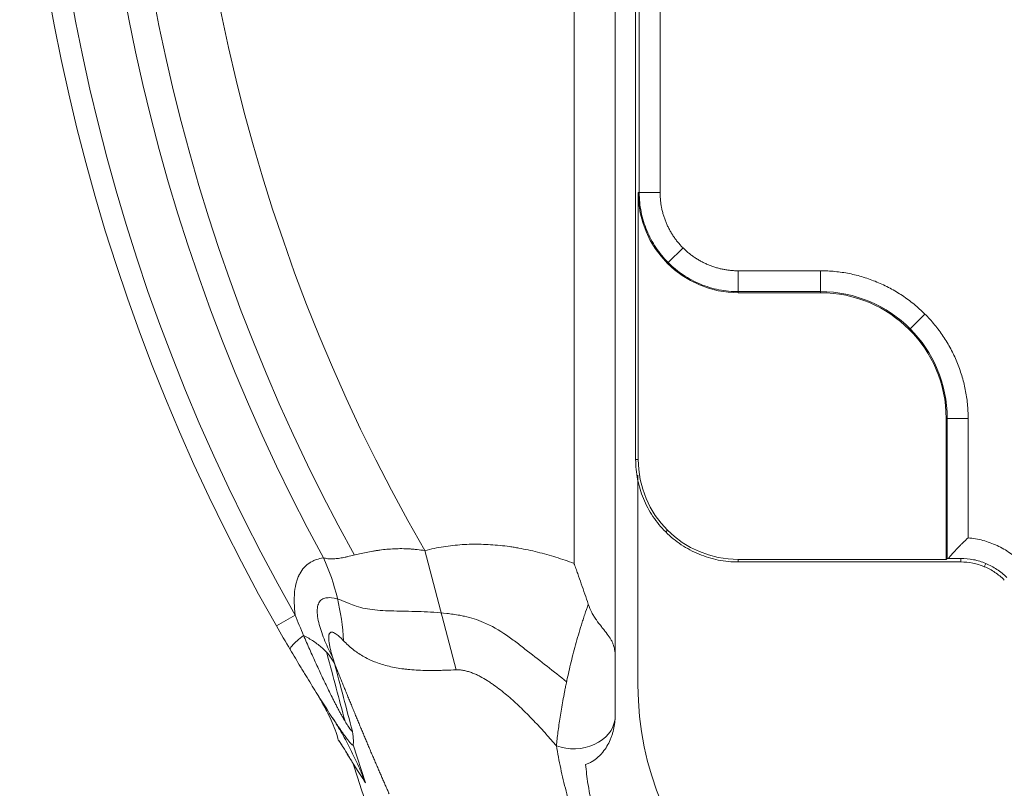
# Model space of a CAD drawing. Header units: millimetres. Extents: x 176 to 9387, y -11044 to -3322.
# Tile 127 of 256: x 6658 to 6706, y -10085 to -10047. Entities that reach past the tile are written whole.
import ezdxf

# ---------------------------------------------------------------- set-up
doc = ezdxf.new("R2010")
doc.units = ezdxf.units.MM
doc.header["$LTSCALE"] = 0.3175
doc.layers.add('1轮廓实线层', color=7, linetype='Continuous', lineweight=18)

msp = doc.modelspace()

# ---------------------------------------------------------------- linework, layer by layer
at = {"layer": '1轮廓实线层'}
for p, q in [((6685.38302, -10073.94509), (6685.38302, -9978.87479)), ((6687.38302, -9978.87479), (6687.38302, -10080.87479)), ((6688.55757, -10055.87479), (6688.55757, -9990.87479)), ((6688.5052, -10055.87479), (6688.5052, -10068.87479)), ((6689.97091, -10059.2869), (6690.69004, -10058.56777)), ((6689.93388, -10059.32393), (6689.97091, -10059.2869)), ((6693.38302, -10059.68279), (6697.38302, -10059.68279)), ((6697.38302, -10060.75261), (6693.38302, -10060.75261)), ((6702.46855, -10061.78926), (6701.74909, -10062.50872)), ((6701.71206, -10062.54575), (6701.74909, -10062.50872)), ((6703.5052, -10066.87479), (6703.5052, -10073.75261)), ((6703.55757, -10073.70008), (6703.55757, -10066.87479)), ((6704.57502, -10072.69815), (6704.57502, -10066.87479)), ((6688.49648, -10069.6499), (6688.49648, -10079.87479)), ((6689.84753, -10072.41028), (6689.93388, -10072.32393)), ((6678.1118, -10073.32088), (6679.63434, -10079.12891)), ((6703.5052, -10073.75261), (6693.38302, -10073.75261)), ((6703.5052, -10073.75261), (6703.55757, -10073.70024)), ((6705.36453, -10074.1032), (6705.43133, -10073.94193)), ((6671.80457, -10076.46324), (6670.88781, -10076.9868)), ((6674.62495, -10082.78235), (6675.22164, -10084.6387))]:
    msp.add_line(p, q, dxfattribs=at)
for centre, radius, start, end in [((6753.38302, -10029.87479), 95, 9.6216876, 209.7301588), ((6753.38302, -10029.87479), 95, 9.6216876, 209.7301588), ((6753.38302, -10029.87479), 93.94427, 9.7319803, 209.7301588), ((6753.38302, -10029.87479), 91.38197, 12.0665166, 208.6346894), ((6753.38302, -10029.87479), 90, 12.2203208, 209.020469), ((6753.38302, -10029.87479), 86.90983, 141.075089, 209.9932809), ((6693.38302, -10055.87479), 4.87781, 180, 270), ((6697.38302, -10066.87479), 6.17455, 360, 90), ((6697.38302, -10066.87479), 6.12219, 360, 90), ((6693.38302, -10068.87479), 4.87781, 180, 270), ((6703.38302, -10079.87479), 14.88654, 180, 270), ((6702.38302, -10080.87479), 15, 180, 181.365823)]:
    msp.add_arc(centre, radius, start, end, dxfattribs=at)
for centre, major_axis, ratio, start_param, end_param in [((6665.32738, -10077.95347), (1.38778, -9.90323), 0.88197815, 1.47188809, 1.89181899), ((6685.39106, -10081.3975), (-1.99905, -0.06149), 0.79144724, 1.09687883, 3.01938081)]:
    msp.add_ellipse(centre, major_axis=major_axis, ratio=ratio, start_param=start_param, end_param=end_param, dxfattribs=at)
for points, degree in [([(6688.38302, -10068.87479), (6688.38302, -9990.87479)], 1), ([(6689.57503, -10055.87479), (6689.57502, -9990.87479)], 1), ([(6688.5052, -10055.87479), (6688.55757, -10055.87479)], 1), ([(6688.55757, -10055.87479), (6689.57501, -10055.87479)], 1), ([(6689.57504, -10055.87479), (6689.57504, -10056.63186), (6690.15435, -10058.0312), (6691.22534, -10059.10262), (6692.62517, -10059.68277), (6693.38302, -10059.68277)], 2), ([(6693.38302, -10059.6828), (6693.38302, -10060.70024)], 1), ([(6704.57505, -10066.87479), (6704.57505, -10066.63944), (6704.55193, -10066.16872), (6704.4482, -10065.46944), (6704.27643, -10064.7837), (6704.03827, -10064.1181), (6703.73602, -10063.47904), (6703.37259, -10062.87269), (6702.95147, -10062.30488), (6702.47673, -10061.78108), (6701.95293, -10061.30634), (6701.38512, -10060.88522), (6700.77877, -10060.52179), (6700.13971, -10060.21954), (6699.47411, -10059.98138), (6698.78837, -10059.80961), (6698.08909, -10059.70589), (6697.61838, -10059.68276), (6697.38302, -10059.68276)], 3), ([(6697.38302, -10059.68279), (6697.38302, -10060.02194), (6697.38302, -10060.36109), (6697.38302, -10060.70024)], 3), ([(6693.38302, -10060.70024), (6693.38302, -10060.75261)], 1), ([(6693.38302, -10060.70024), (6697.38302, -10060.70024)], 1), ([(6697.38302, -10060.70024), (6697.38302, -10060.7177), (6697.38302, -10060.73515), (6697.38302, -10060.75261)], 3), ([(6703.55757, -10066.87479), (6703.5052, -10066.87479)], 1), ([(6704.57503, -10066.87479), (6703.55757, -10066.87479)], 1), ([(6688.5052, -10068.87479), (6688.4645, -10068.87479), (6688.42379, -10068.87479), (6688.38309, -10068.87479)], 3), ([(6693.38302, -10073.75261), (6693.38302, -10073.87472)], 1), ([(6703.61502, -10073.69926), (6703.55757, -10073.70024)], 1), ([(6704.2165, -10073.70024), (6703.91854, -10073.70024), (6703.61502, -10073.69925)], 2), ([(6704.2165, -10073.8748), (6704.2165, -10073.70024)], 1), ([(6693.38302, -10073.87476), (6704.2165, -10073.8748)], 1), ([(6671.80457, -10076.46324), (6671.93301, -10076.79284), (6672.06664, -10077.12363), (6672.2067, -10077.45478)], 3), ([(6671.55996, -10078.14474), (6671.33338, -10077.76065), (6671.10934, -10077.37471), (6670.88781, -10076.9868)], 3), ([(6672.20676, -10077.45481), (6672.38225, -10077.54367), (6672.7099, -10077.73426), (6673.12708, -10078.05621), (6673.46628, -10078.41142), (6673.63845, -10078.6683), (6673.71067, -10078.80121)], 3), ([(6673.71112, -10078.80163), (6674.00844, -10079.92537), (6674.30011, -10081.03057), (6674.58837, -10082.12023)], 3), ([(6673.59064, -10081.4323), (6673.60131, -10081.44881), (6673.61212, -10081.46401), (6673.62303, -10081.47791)], 3), ([(6687.38728, -10081.23233), (6687.38964, -10081.33142), (6687.38769, -10081.43043), (6687.38113, -10081.52934)], 3), ([(6674.64567, -10083.75341), (6724.83221, -10239.8893)], 1)]:
    msp.add_open_spline(points, degree=degree, dxfattribs=at)
for points, knots in [([(6693.38302, -10060.70024), (6693.06719, -10060.70024), (6692.75138, -10060.66914), (6692.13186, -10060.54591), (6691.82818, -10060.45379), (6691.24462, -10060.21206), (6690.96474, -10060.06247), (6690.43954, -10059.71154), (6690.19423, -10059.51022), (6689.74759, -10059.06358), (6689.54627, -10058.81827), (6689.19534, -10058.29307), (6689.04575, -10058.0132), (6688.80403, -10057.42963), (6688.71191, -10057.12595), (6688.58868, -10056.50644), (6688.55757, -10056.19062), (6688.55757, -10055.87479)], [0, 0, 0, 0, 0.125, 0.125, 0.25, 0.25, 0.375, 0.375, 0.5, 0.5, 0.625, 0.625, 0.75, 0.75, 0.875, 0.875, 1, 1, 1, 1]), ([(6688.38309, -10068.87479), (6688.38309, -10069.20204), (6688.41532, -10069.52927), (6688.543, -10070.17119), (6688.63845, -10070.48585), (6688.88892, -10071.09052), (6689.04392, -10071.38051), (6689.40754, -10071.9247), (6689.61614, -10072.17888), (6690.07893, -10072.64167), (6690.33311, -10072.85028), (6690.8773, -10073.21389), (6691.16729, -10073.3689), (6691.77196, -10073.61936), (6692.08662, -10073.71481), (6692.72854, -10073.84249), (6693.05577, -10073.87472), (6693.38302, -10073.87472)], [0, 0, 0, 0, 0.125, 0.125, 0.25, 0.25, 0.375, 0.375, 0.5, 0.5, 0.625, 0.625, 0.75, 0.75, 0.875, 0.875, 1, 1, 1, 1]), ([(6704.57502, -10072.69816), (6704.56232, -10072.70985), (6704.537, -10072.73314), (6704.49927, -10072.76822), (6704.46187, -10072.80326), (6704.42484, -10072.83826), (6704.38815, -10072.87323), (6704.35182, -10072.90816), (6704.31585, -10072.94306), (6704.28023, -10072.97792), (6704.24497, -10073.01274), (6704.21007, -10073.04752), (6704.17552, -10073.08226), (6704.14134, -10073.11697), (6704.10752, -10073.15162), (6704.07405, -10073.18624), (6704.04095, -10073.22081), (6704.0082, -10073.25533), (6703.97582, -10073.2898), (6703.9438, -10073.32423), (6703.91213, -10073.3586), (6703.88082, -10073.39292), (6703.84988, -10073.42718), (6703.81929, -10073.46139), (6703.78905, -10073.49554), (6703.75917, -10073.52963), (6703.72965, -10073.56366), (6703.70048, -10073.59763), (6703.67166, -10073.63154), (6703.64319, -10073.66536), (6703.62438, -10073.68799), (6703.61502, -10073.69926)], [0, 0, 0, 0, 0.03806821, 0.0758802, 0.11343582, 0.15073492, 0.18777737, 0.2245631, 0.26109202, 0.2973641, 0.33337932, 0.36913771, 0.40463929, 0.43988414, 0.47487238, 0.50960412, 0.54407955, 0.57829885, 0.61226227, 0.64597007, 0.67942256, 0.71262008, 0.74556301, 0.77825176, 0.8106868, 0.84286862, 0.87479778, 0.90647484, 0.93790044, 0.96907525, 1, 1, 1, 1]), ([(6707.18068, -10073.91061), (6707.00783, -10073.73775), (6706.81982, -10073.58006), (6706.41922, -10073.2998), (6706.20664, -10073.17724), (6705.76337, -10072.97098), (6705.5327, -10072.88729), (6705.0603, -10072.76133), (6704.81858, -10072.71907), (6704.57502, -10072.69816)], [0, 0, 0, 0, 0.25, 0.25, 0.5, 0.5, 0.75, 0.75, 1, 1, 1, 1]), ([(6673.17771, -10073.66716), (6673.24823, -10073.68902), (6673.3195, -10073.70372), (6673.46481, -10073.72138), (6673.53885, -10073.72434), (6673.69085, -10073.72091), (6673.76881, -10073.71452), (6673.92964, -10073.69453), (6674.01252, -10073.68093), (6674.14121, -10073.6566), (6674.18483, -10073.64784), (6674.25144, -10073.63387), (6674.27386, -10073.62908), (6674.31895, -10073.61928), (6674.43236, -10073.59425), (6674.54923, -10073.56696), (6674.83702, -10073.49978), (6675.03862, -10073.45281), (6675.35782, -10073.38766), (6675.46701, -10073.36681), (6675.63525, -10073.33776), (6675.69217, -10073.32844), (6675.80642, -10073.31086), (6675.86386, -10073.30257), (6676.15262, -10073.26395), (6676.38858, -10073.24209), (6676.8696, -10073.22146), (6677.11466, -10073.22266), (6677.4262, -10073.24093), (6677.48882, -10073.24542), (6677.61375, -10073.25606), (6677.80097, -10073.27449), (6677.98763, -10073.30035), (6678.1118, -10073.32088)], [0, 0, 0, 0, 0.0625, 0.0625, 0.125, 0.125, 0.1875, 0.1875, 0.25, 0.25, 0.28125, 0.28125, 0.296875, 0.296875, 0.3125, 0.375, 0.375, 0.5, 0.5, 0.5625, 0.5625, 0.59375, 0.59375, 0.625, 0.625, 0.75, 0.75, 0.875, 0.875, 0.90625, 0.90625, 0.9375, 1, 1, 1, 1]), ([(6678.1118, -10073.32088), (6678.41448, -10073.24154), (6678.71792, -10073.17854), (6679.32616, -10073.08231), (6679.63097, -10073.04907), (6680.24184, -10073.00999), (6680.54791, -10073.00416), (6681.16122, -10073.01797), (6681.46846, -10073.03762), (6681.93016, -10073.08504), (6682.08419, -10073.10384), (6682.31544, -10073.13641), (6682.39244, -10073.14798), (6682.54599, -10073.17246), (6682.62259, -10073.18538), (6683.00472, -10073.25326), (6683.30768, -10073.31807), (6683.90864, -10073.46663), (6684.20664, -10073.55037), (6684.79813, -10073.73511), (6685.09162, -10073.83611), (6685.38302, -10073.94509)], [0, 0, 0, 0, 0.125, 0.125, 0.25, 0.25, 0.375, 0.375, 0.5, 0.5, 0.5625, 0.5625, 0.59375, 0.59375, 0.625, 0.625, 0.75, 0.75, 0.875, 0.875, 1, 1, 1, 1]), ([(6671.80457, -10076.46324), (6671.77802, -10076.25774), (6671.7614, -10076.05842), (6671.75535, -10075.84232), (6671.75485, -10075.81842), (6671.75422, -10075.77086), (6671.75408, -10075.74721), (6671.75421, -10075.67687), (6671.75664, -10075.53845), (6671.76558, -10075.40677), (6671.79213, -10075.15253), (6671.82139, -10074.99518), (6671.88278, -10074.77786), (6671.91785, -10074.67387), (6671.95951, -10074.57698), (6671.98144, -10074.52973), (6671.98894, -10074.51417), (6672.00423, -10074.48358), (6672.0745, -10074.34812), (6672.15742, -10074.2321), (6672.32236, -10074.05304), (6672.41361, -10073.97712), (6672.53737, -10073.89732), (6672.56262, -10073.88211), (6672.61384, -10073.85328), (6672.69184, -10073.81235), (6672.77319, -10073.77804), (6672.93995, -10073.71749), (6673.05655, -10073.68784), (6673.17771, -10073.66716)], [0, 0, 0, 0, 0.125, 0.125, 0.140625, 0.140625, 0.15625, 0.15625, 0.1875, 0.25, 0.25, 0.375, 0.375, 0.4375, 0.46875, 0.46875, 0.484375, 0.484375, 0.5, 0.625, 0.625, 0.75, 0.75, 0.78125, 0.78125, 0.8125, 0.875, 0.875, 1, 1, 1, 1]), ([(6706.46122, -10074.63007), (6706.3143, -10074.48316), (6706.15292, -10074.35071), (6705.80741, -10074.11985), (6705.62329, -10074.02144), (6705.23937, -10073.86242), (6705.03959, -10073.80181), (6704.63203, -10073.72074), (6704.42427, -10073.70028), (6704.2165, -10073.70028)], [0, 0, 0, 0, 0.25, 0.25, 0.5, 0.5, 0.75, 0.75, 1, 1, 1, 1]), ([(6686.07438, -10075.932), (6685.96503, -10075.60081), (6685.85223, -10075.26982), (6685.67899, -10074.77321), (6685.62057, -10074.60765), (6685.53207, -10074.35922), (6685.48761, -10074.23497), (6685.43539, -10074.08997), (6685.4092, -10074.01745), (6685.39796, -10073.98636), (6685.39233, -10073.97082), (6685.39046, -10073.96563), (6685.38674, -10073.95536), (6685.38488, -10073.95022), (6685.38302, -10073.94509)], [0, 0, 0, 0, 0.5, 0.5, 0.75, 0.75, 0.875, 0.9375, 0.96875, 0.984375, 0.984375, 0.9921875, 0.9921875, 1, 1, 1, 1]), ([(6706.33778, -10074.75351), (6706.19894, -10074.61467), (6706.04644, -10074.48951), (6705.71992, -10074.27134), (6705.54593, -10074.17834), (6705.18313, -10074.02806), (6704.99433, -10073.97079), (6704.60918, -10073.89418), (6704.41284, -10073.87484), (6704.2165, -10073.87484)], [0, 0, 0, 0, 0.25, 0.25, 0.5, 0.5, 0.75, 0.75, 1, 1, 1, 1]), ([(6673.62092, -10078.51161), (6673.48677, -10078.25047), (6673.36259, -10077.9884), (6673.13809, -10077.45154), (6673.03999, -10077.17915), (6672.93648, -10076.7877), (6672.909, -10076.65826), (6672.87499, -10076.41382), (6672.86837, -10076.29951), (6672.88033, -10076.0904), (6672.89906, -10075.99852), (6672.96076, -10075.84548), (6673.00453, -10075.78314), (6673.10982, -10075.6903), (6673.17198, -10075.65855), (6673.30813, -10075.61938), (6673.38143, -10075.61186), (6673.61275, -10075.61549), (6673.78334, -10075.65299), (6674.11169, -10075.75882), (6674.26985, -10075.82334), (6674.4308, -10075.89766)], [0, 0, 0, 0, 0.14038275, 0.14038275, 0.28643217, 0.28643217, 0.35945688, 0.35945688, 0.4324816, 0.4324816, 0.50550631, 0.50550631, 0.57853102, 0.57853102, 0.65155573, 0.65155573, 0.72458044, 0.72458044, 0.87062986, 0.87062986, 1, 1, 1, 1]), ([(6674.43081, -10075.89765), (6674.54094, -10075.94907), (6674.65674, -10075.99387), (6675.05514, -10076.12054), (6675.35649, -10076.17435), (6676.01536, -10076.24269), (6676.37559, -10076.25698), (6677.12637, -10076.2753), (6677.51992, -10076.27959), (6678.34277, -10076.30863), (6678.76311, -10076.33333), (6679.39263, -10076.40559), (6679.60286, -10076.43555), (6679.8917, -10076.48722), (6679.9704, -10076.50239), (6680.04896, -10076.51869)], [0, 0, 0, 0, 0.08438059, 0.08438059, 0.27974178, 0.27974178, 0.47510296, 0.47510296, 0.67046415, 0.67046415, 0.86582533, 0.86582533, 0.96350593, 0.96350593, 1, 1, 1, 1]), ([(6684.52204, -10082.83333), (6684.54421, -10082.62433), (6684.57004, -10082.40283), (6684.63025, -10081.93671), (6684.66464, -10081.69207), (6684.74343, -10081.18034), (6684.78782, -10080.91325), (6684.86326, -10080.4956), (6684.88988, -10080.35354), (6684.92519, -10080.17233), (6684.93235, -10080.13592), (6684.94683, -10080.06295), (6684.96881, -10079.95321), (6684.99158, -10079.84257), (6685.06928, -10079.47187), (6685.13717, -10079.16914), (6685.28575, -10078.55182), (6685.36644, -10078.23724), (6685.54233, -10077.59629), (6685.63752, -10077.26992), (6685.76693, -10076.85439), (6685.79336, -10076.77082), (6685.84708, -10076.6036), (6685.92902, -10076.35245), (6686.01509, -10076.10041), (6686.07438, -10075.932)], [0, 0, 0, 0, 0.125, 0.125, 0.25, 0.25, 0.375, 0.375, 0.4375, 0.4375, 0.453125, 0.453125, 0.46875, 0.5, 0.5, 0.625, 0.625, 0.75, 0.75, 0.875, 0.875, 0.90625, 0.90625, 0.9375, 1, 1, 1, 1]), ([(6686.07438, -10075.932), (6686.12107, -10076.07339), (6686.17946, -10076.20735), (6686.28019, -10076.39843), (6686.31594, -10076.46049), (6686.37208, -10076.55138), (6686.39122, -10076.58131), (6686.4302, -10076.64048), (6686.45007, -10076.66976), (6686.54998, -10076.81334), (6686.63223, -10076.92022), (6686.75275, -10077.07309), (6686.79246, -10077.1228), (6686.85063, -10077.19607), (6686.86981, -10077.2203), (6686.90747, -10077.26829), (6686.92592, -10077.29199), (6687.01605, -10077.40933), (6687.08127, -10077.49944), (6687.16575, -10077.63439), (6687.1917, -10077.67933), (6687.22703, -10077.74742), (6687.23821, -10077.77022), (6687.25935, -10077.81618), (6687.26931, -10077.83937), (6687.31574, -10077.95578), (6687.34209, -10078.0508), (6687.36731, -10078.20108), (6687.37334, -10078.25246), (6687.3812, -10078.35837), (6687.38302, -10078.4129), (6687.38302, -10078.4692)], [0, 0, 0, 0, 0.125, 0.125, 0.1875, 0.1875, 0.21875, 0.21875, 0.25, 0.25, 0.375, 0.375, 0.4375, 0.4375, 0.46875, 0.46875, 0.5, 0.5, 0.625, 0.625, 0.6875, 0.6875, 0.71875, 0.71875, 0.75, 0.75, 0.875, 0.875, 0.9375, 0.9375, 1, 1, 1, 1]), ([(6685.01849, -10079.70956), (6684.38658, -10079.20627), (6683.58366, -10078.57544), (6682.60644, -10077.82158), (6682.26761, -10077.56221), (6681.73961, -10077.19999), (6681.36445, -10076.98474), (6680.67562, -10076.68743), (6680.36495, -10076.58431), (6680.04896, -10076.51874)], [0, 0, 0, 0, 0.407097, 0.51467229, 0.62224757, 0.62224757, 0.83739813, 0.83739813, 1, 1, 1, 1]), ([(6672.2068, -10077.45468), (6672.08905, -10077.54825), (6671.98662, -10077.63338), (6671.81355, -10077.78578), (6671.74293, -10077.85304), (6671.63429, -10077.96894), (6671.59628, -10078.01757), (6671.55332, -10078.09564), (6671.54836, -10078.12507), (6671.55996, -10078.14474)], [0, 0, 0, 0, 0.25, 0.25, 0.5, 0.5, 0.75, 0.75, 1, 1, 1, 1]), ([(6672.2068, -10077.45468), (6672.30601, -10077.68376), (6672.40647, -10077.91296), (6672.55937, -10078.25716), (6672.61072, -10078.372), (6672.71419, -10078.60171), (6672.76626, -10078.71649), (6672.87113, -10078.94589), (6672.92392, -10079.06051), (6673.03033, -10079.28959), (6673.08394, -10079.40405), (6673.19207, -10079.63281), (6673.2466, -10079.74712), (6673.3567, -10079.97557), (6673.41228, -10080.08972), (6673.5247, -10080.31788), (6673.58154, -10080.43188), (6673.66797, -10080.60279), (6673.6969, -10080.6596), (6673.75483, -10080.77243), (6673.78384, -10080.82851), (6673.82746, -10080.91206), (6673.84201, -10080.93981), (6673.87105, -10080.99493), (6673.88554, -10081.0223), (6673.92893, -10081.10387), (6673.95775, -10081.15748), (6674.01509, -10081.26296), (6674.04362, -10081.31481), (6674.08613, -10081.39104), (6674.10029, -10081.41625), (6674.12827, -10081.4657), (6674.1421, -10081.48995), (6674.2104, -10081.60875), (6674.26235, -10081.69595), (6674.32291, -10081.79277), (6674.33482, -10081.81155), (6674.35781, -10081.84728), (6674.39118, -10081.8983), (6674.43123, -10081.95621), (6674.45796, -10081.99222), (6674.47506, -10082.0146), (6674.48325, -10082.02499), (6674.50647, -10082.0534), (6674.5202, -10082.06879), (6674.54461, -10082.09337), (6674.55528, -10082.10256), (6674.56922, -10082.11219), (6674.57352, -10082.11471), (6674.58144, -10082.11843), (6674.58507, -10082.11964), (6674.58837, -10082.12023)], [0, 0, 0, 0, 0.125, 0.125, 0.1875, 0.1875, 0.25, 0.25, 0.3125, 0.3125, 0.375, 0.375, 0.4375, 0.4375, 0.5, 0.5, 0.5625, 0.5625, 0.59375, 0.59375, 0.625, 0.625, 0.640625, 0.640625, 0.65625, 0.65625, 0.6875, 0.6875, 0.71875, 0.71875, 0.734375, 0.734375, 0.75, 0.75, 0.8125, 0.8125, 0.828125, 0.828125, 0.84375, 0.875, 0.890625, 0.890625, 0.90625, 0.90625, 0.9375, 0.9375, 0.96875, 0.96875, 0.984375, 0.984375, 1, 1, 1, 1]), ([(6674.15617, -10077.71337), (6674.09543, -10077.65005), (6674.03506, -10077.59011), (6673.94534, -10077.5079), (6673.91558, -10077.48179), (6673.85643, -10077.4329), (6673.82705, -10077.4101), (6673.76877, -10077.36891), (6673.73989, -10077.3505), (6673.68284, -10077.31989), (6673.65467, -10077.30763), (6673.61328, -10077.29642), (6673.59981, -10077.29395), (6673.57364, -10077.29207), (6673.56095, -10077.29266), (6673.54264, -10077.29637), (6673.53666, -10077.29808), (6673.52497, -10077.30258), (6673.51931, -10077.30535), (6673.50297, -10077.3153), (6673.49291, -10077.32414), (6673.47474, -10077.34687), (6673.46662, -10077.36077), (6673.45789, -10077.38183), (6673.45622, -10077.38625), (6673.45305, -10077.39535), (6673.44855, -10077.40945), (6673.43988, -10077.44541), (6673.4355, -10077.48135), (6673.43305, -10077.52052), (6673.43256, -10077.53418), (6673.4322, -10077.56221), (6673.43233, -10077.57654), (6673.43359, -10077.62039), (6673.43554, -10077.65076), (6673.43988, -10077.69771), (6673.44156, -10077.7136), (6673.44534, -10077.7458), (6673.44746, -10077.76216), (6673.45435, -10077.81152), (6673.45967, -10077.84471), (6673.47143, -10077.91153), (6673.47788, -10077.94517), (6673.49866, -10078.04662), (6673.51439, -10078.11498), (6673.54001, -10078.21829), (6673.54889, -10078.25282), (6673.56715, -10078.3217), (6673.57653, -10078.35609), (6673.60536, -10078.45918), (6673.62547, -10078.52776), (6673.66709, -10078.6647), (6673.68861, -10078.73306), (6673.71071, -10078.80132)], [0, 0, 0, 0, 0.125, 0.125, 0.1875, 0.1875, 0.25, 0.25, 0.3125, 0.3125, 0.375, 0.375, 0.40625, 0.40625, 0.4375, 0.4375, 0.453125, 0.453125, 0.46875, 0.46875, 0.5, 0.5, 0.53125, 0.53125, 0.5390625, 0.5390625, 0.546875, 0.5625, 0.59375, 0.59375, 0.609375, 0.609375, 0.625, 0.625, 0.65625, 0.65625, 0.671875, 0.671875, 0.6875, 0.6875, 0.71875, 0.71875, 0.75, 0.75, 0.8125, 0.8125, 0.84375, 0.84375, 0.875, 0.875, 0.9375, 0.9375, 1, 1, 1, 1]), ([(6673.59064, -10081.4323), (6673.42156, -10081.17062), (6673.25182, -10080.90511), (6672.912, -10080.36752), (6672.7419, -10080.09545), (6672.487, -10079.68304), (6672.40208, -10079.54485), (6672.27481, -10079.33654), (6672.2324, -10079.26693), (6672.14773, -10079.12756), (6672.10546, -10079.05777), (6671.89443, -10078.70835), (6671.72663, -10078.42726), (6671.55996, -10078.14474)], [0, 0, 0, 0, 0.25, 0.25, 0.5, 0.5, 0.625, 0.625, 0.6875, 0.6875, 0.75, 0.75, 1, 1, 1, 1]), ([(6679.63434, -10079.12891), (6679.47011, -10079.13584), (6679.30784, -10079.14249), (6679.10736, -10079.14924), (6679.06736, -10079.15052), (6678.98771, -10079.15289), (6678.869, -10079.15617), (6678.75252, -10079.15854), (6678.52238, -10079.16186), (6678.3727, -10079.1622), (6678.08016, -10079.15834), (6677.93729, -10079.15416), (6677.65776, -10079.14073), (6677.52111, -10079.13148), (6677.35387, -10079.11645), (6677.3206, -10079.11327), (6677.25442, -10079.10656), (6677.22155, -10079.10303), (6677.12384, -10079.09195), (6677.05982, -10079.0839), (6676.87088, -10079.05772), (6676.74908, -10079.03759), (6676.51279, -10078.99186), (6676.3983, -10078.96627), (6676.06466, -10078.88109), (6675.85527, -10078.81313), (6675.63164, -10078.72321), (6675.60696, -10078.71303), (6675.55804, -10078.69234), (6675.48528, -10078.6608), (6675.31972, -10078.58365), (6675.18457, -10078.51139), (6674.92222, -10078.35857), (6674.75791, -10078.24564), (6674.4457, -10077.99688), (6674.29783, -10077.86105), (6674.15617, -10077.71337)], [0, 0, 0, 0, 0.0625, 0.0625, 0.078125, 0.078125, 0.09375, 0.125, 0.125, 0.1875, 0.1875, 0.25, 0.25, 0.3125, 0.3125, 0.328125, 0.328125, 0.34375, 0.34375, 0.375, 0.375, 0.4375, 0.4375, 0.5, 0.5, 0.625, 0.625, 0.640625, 0.640625, 0.65625, 0.6875, 0.75, 0.75, 0.875, 0.875, 1, 1, 1, 1]), ([(6674.228, -10081.63737), (6673.94092, -10080.56341), (6673.65175, -10079.47609), (6673.35, -10078.34133), (6673.34151, -10078.30941), (6673.33302, -10078.27747)], [0, 0, 0, 0, 0.97187962, 0.97187962, 1, 1, 1, 1]), ([(6676.37651, -10085.1699), (6676.36104, -10085.13492), (6676.33007, -10085.06493), (6676.28364, -10084.9597), (6676.2372, -10084.85425), (6676.19075, -10084.74855), (6676.14429, -10084.64262), (6676.09783, -10084.53645), (6676.05136, -10084.43005), (6676.00488, -10084.3234), (6675.95839, -10084.21652), (6675.9119, -10084.1094), (6675.86539, -10084.00204), (6675.81888, -10083.89444), (6675.77236, -10083.78661), (6675.72583, -10083.67854), (6675.67929, -10083.57023), (6675.63274, -10083.46168), (6675.58618, -10083.3529), (6675.53961, -10083.24388), (6675.49303, -10083.13462), (6675.44644, -10083.02512), (6675.39984, -10082.91538), (6675.35323, -10082.80541), (6675.30661, -10082.6952), (6675.25997, -10082.58475), (6675.21332, -10082.47407), (6675.16667, -10082.36314), (6675.12, -10082.25198), (6675.07331, -10082.14058), (6675.02662, -10082.02895), (6674.97991, -10081.91707), (6674.93319, -10081.80496), (6674.88645, -10081.69261), (6674.8397, -10081.58002), (6674.79294, -10081.4672), (6674.74616, -10081.35414), (6674.69937, -10081.24084), (6674.65257, -10081.1273), (6674.60575, -10081.01352), (6674.55891, -10080.89951), (6674.51206, -10080.78526), (6674.4652, -10080.67077), (6674.41832, -10080.55604), (6674.37142, -10080.44108), (6674.32451, -10080.32588), (6674.27758, -10080.21044), (6674.21741, -10080.06217), (6674.14401, -10079.88087), (6674.0574, -10079.66629), (6673.9708, -10079.45105), (6673.8842, -10079.23515), (6673.79759, -10079.01863), (6673.73988, -10078.8738), (6673.71102, -10078.80136)], [0, 0, 0, 0, 0.01722327, 0.03445643, 0.05169954, 0.06895267, 0.08621586, 0.10348917, 0.12077268, 0.13806643, 0.15537048, 0.17268489, 0.19000972, 0.20734503, 0.22469088, 0.24204733, 0.25941442, 0.27679223, 0.2941808, 0.31158021, 0.32899049, 0.34641172, 0.36384395, 0.38128724, 0.39874164, 0.41620721, 0.43368402, 0.45117211, 0.46867154, 0.48618238, 0.50370468, 0.52123848, 0.53878387, 0.55634088, 0.57390957, 0.59149001, 0.60908225, 0.62668634, 0.64430234, 0.66193031, 0.67957031, 0.69722238, 0.71488659, 0.73256299, 0.75025164, 0.7679526, 0.78566591, 0.80339163, 0.83611078, 0.86884902, 0.9016067, 0.93438419, 0.96718184, 1, 1, 1, 1]), ([(6684.52204, -10082.83333), (6684.3562, -10082.63995), (6684.18812, -10082.44789), (6683.93197, -10082.1623), (6683.84591, -10082.06752), (6683.67229, -10081.8789), (6683.58474, -10081.78508), (6683.31986, -10081.50554), (6683.14027, -10081.32166), (6682.77332, -10080.9605), (6682.58599, -10080.7832), (6682.2971, -10080.5242), (6682.19947, -10080.43904), (6682.00103, -10080.27157), (6681.90022, -10080.18926), (6681.69465, -10080.02823), (6681.5899, -10079.94949), (6681.429, -10079.83487), (6681.37473, -10079.79725), (6681.26473, -10079.72336), (6681.20916, -10079.68721), (6681.04058, -10079.5815), (6680.92568, -10079.51465), (6680.74814, -10079.42192), (6680.68809, -10079.39228), (6680.59644, -10079.35013), (6680.56563, -10079.33647), (6680.50342, -10079.31), (6680.47198, -10079.29718), (6680.37713, -10079.26033), (6680.31313, -10079.23788), (6680.18323, -10079.1981), (6680.11734, -10079.18077), (6679.98319, -10079.15257), (6679.91495, -10079.14167), (6679.77539, -10079.1283), (6679.70514, -10079.12593), (6679.63434, -10079.12891)], [0, 0, 0, 0, 0.125, 0.125, 0.1875, 0.1875, 0.25, 0.25, 0.375, 0.375, 0.5, 0.5, 0.5625, 0.5625, 0.625, 0.625, 0.6875, 0.6875, 0.71875, 0.71875, 0.75, 0.75, 0.8125, 0.8125, 0.84375, 0.84375, 0.859375, 0.859375, 0.875, 0.875, 0.90625, 0.90625, 0.9375, 0.9375, 0.96875, 0.96875, 1, 1, 1, 1]), ([(6672.95581, -10080.45915), (6672.95586, -10080.45922), (6672.95709, -10080.461), (6672.97008, -10080.48118), (6673.05984, -10080.63033), (6673.1795, -10080.83751), (6673.42178, -10081.29184), (6673.72371, -10081.90882), (6673.866, -10082.42126), (6673.91061, -10082.61169)], [0, 0, 0, 0, 0.02949919, 0.32851404, 0.45597103, 0.53727798, 0.62910539, 0.86665392, 1, 1, 1, 1]), ([(6673.62098, -10081.47922), (6673.78209, -10081.72824), (6673.93572, -10081.98108), (6674.22899, -10082.49399), (6674.36862, -10082.75405), (6674.6346, -10083.28105), (6674.76095, -10083.54798), (6674.94086, -10083.95334), (6675.02842, -10084.15725), (6675.12641, -10084.39729), (6675.16753, -10084.50062), (6675.19474, -10084.56961), (6675.20827, -10084.60422), (6675.22164, -10084.6387)], [0, 0, 0, 0, 0.25, 0.25, 0.5, 0.5, 0.75, 0.75, 0.875, 0.9375, 0.96875, 0.96875, 1, 1, 1, 1]), ([(6674.62495, -10082.78235), (6674.62254, -10082.79254), (6674.61786, -10082.79778), (6674.60461, -10082.80024), (6674.59603, -10082.79743), (6674.58053, -10082.78805), (6674.57492, -10082.78405), (6674.56286, -10082.77443), (6674.55639, -10082.76878), (6674.53598, -10082.74976), (6674.52101, -10082.73427), (6674.48872, -10082.69863), (6674.4714, -10082.67847), (6674.43467, -10082.63412), (6674.41526, -10082.60992), (6674.38473, -10082.57093), (6674.37432, -10082.55749), (6674.35304, -10082.52975), (6674.34218, -10082.51546), (6674.30915, -10082.47163), (6674.28647, -10082.44108), (6674.21674, -10082.34594), (6674.16797, -10082.27788), (6674.06677, -10082.13432), (6674.01433, -10082.05881), (6673.93337, -10081.94079), (6673.90601, -10081.90065), (6673.85056, -10081.8189), (6673.82247, -10081.77725), (6673.73747, -10081.6506), (6673.6798, -10081.56383), (6673.62131, -10081.47502)], [0, 0, 0, 0, 0.0625, 0.0625, 0.125, 0.125, 0.15625, 0.15625, 0.1875, 0.1875, 0.25, 0.25, 0.3125, 0.3125, 0.375, 0.375, 0.40625, 0.40625, 0.4375, 0.4375, 0.5, 0.5, 0.625, 0.625, 0.75, 0.75, 0.8125, 0.8125, 0.875, 0.875, 1, 1, 1, 1]), ([(6687.38113, -10081.52934), (6687.3734, -10081.64605), (6687.35949, -10081.76133), (6687.31944, -10081.98907), (6687.29329, -10082.10153), (6687.24442, -10082.26798), (6687.22651, -10082.32309), (6687.19709, -10082.40517), (6687.18686, -10082.43243), (6687.16551, -10082.48675), (6687.15438, -10082.51385), (6687.09672, -10082.6482), (6687.04432, -10082.75182), (6686.92605, -10082.95081), (6686.8602, -10083.04619), (6686.76821, -10083.15947), (6686.74931, -10083.18185), (6686.71055, -10083.22588), (6686.65126, -10083.29056), (6686.58847, -10083.35103), (6686.45801, -10083.46612), (6686.36459, -10083.5351), (6686.23841, -10083.61004), (6686.21274, -10083.62442), (6686.16092, -10083.65175), (6686.13471, -10083.66473), (6686.05518, -10083.70155), (6686.00096, -10083.72331), (6685.94547, -10083.74214)], [0, 0, 0, 0, 0.125, 0.125, 0.25, 0.25, 0.3125, 0.3125, 0.34375, 0.34375, 0.375, 0.375, 0.5, 0.5, 0.625, 0.625, 0.65625, 0.65625, 0.6875, 0.75, 0.75, 0.875, 0.875, 0.90625, 0.90625, 0.9375, 0.9375, 1, 1, 1, 1]), ([(6674.58837, -10082.12023), (6674.58908, -10082.12528), (6674.5898, -10082.13033), (6674.59121, -10082.1404), (6674.59331, -10082.15544), (6674.59805, -10082.19009), (6674.60693, -10082.25755), (6674.61344, -10082.3121), (6674.6249, -10082.41652), (6674.63043, -10082.47969), (6674.63527, -10082.56381), (6674.6363, -10082.59003), (6674.6372, -10082.63868), (6674.6368, -10082.70604), (6674.6311, -10082.7564), (6674.62495, -10082.78235)], [0, 0, 0, 0, 0.015625, 0.015625, 0.03125, 0.0625, 0.125, 0.25, 0.25, 0.5, 0.5, 0.625, 0.625, 0.75, 1, 1, 1, 1]), ([(6674.63117, -10083.70611), (6674.52321, -10083.53367), (6674.42661, -10083.37833), (6674.23351, -10083.06649), (6674.14493, -10082.92236), (6674.06962, -10082.79949), (6674.06159, -10082.78638), (6674.04624, -10082.7613), (6674.02426, -10082.72539), (6674.00544, -10082.6946), (6673.97201, -10082.63988), (6673.95534, -10082.61255), (6673.93265, -10082.57533), (6673.92722, -10082.56642), (6673.92792, -10082.56756)], [0, 0, 0, 0, 0.23546911, 0.23546911, 0.53822596, 0.53822596, 0.57607057, 0.57607057, 0.61391518, 0.68960439, 0.68960439, 0.84098282, 0.84098282, 1, 1, 1, 1]), ([(6673.93201, -10082.57429), (6673.93484, -10082.57892), (6673.9391, -10082.58591), (6673.96575, -10082.62962), (6674.00607, -10082.69575), (6674.06519, -10082.79225)], [0, 0, 0, 0, 0.21369497, 0.21369497, 1, 1, 1, 1]), ([(6687.55779, -10091.15627), (6687.37554, -10090.85427), (6687.19893, -10090.54505), (6686.85789, -10089.9127), (6686.69347, -10089.58956), (6686.37781, -10088.93005), (6686.22656, -10088.59369), (6685.9383, -10087.90875), (6685.80129, -10087.56018), (6685.54254, -10086.85228), (6685.42121, -10086.49404), (6685.19531, -10085.7712), (6685.09074, -10085.40657), (6684.89879, -10084.6736), (6684.81141, -10084.30526), (6684.6539, -10083.56835), (6684.58378, -10083.19978), (6684.52204, -10082.83333)], [0, 0, 0, 0, 0.125, 0.125, 0.25, 0.25, 0.375, 0.375, 0.5, 0.5, 0.625, 0.625, 0.75, 0.75, 0.875, 0.875, 1, 1, 1, 1]), ([(6674.25183, -10083.09585), (6674.27876, -10083.13949), (6674.30732, -10083.18571), (6674.41962, -10083.36711), (6674.51366, -10083.51842), (6674.61913, -10083.68696)], [0, 0, 0, 0, 0.26859621, 0.26859621, 1, 1, 1, 1]), ([(6675.22164, -10084.6387), (6675.03914, -10084.35364), (6674.8736, -10084.09217), (6674.69381, -10083.80605), (6674.66203, -10083.75538), (6674.63117, -10083.70611)], [0, 0, 0, 0, 0.81816124, 0.81816124, 1, 1, 1, 1]), ([(6685.94547, -10083.74214), (6685.97405, -10084.05441), (6686.01273, -10084.36878), (6686.11073, -10084.99796), (6686.17005, -10085.31277), (6686.27448, -10085.78308), (6686.31186, -10085.93953), (6686.37177, -10086.17351), (6686.413, -10086.32929), (6686.4567, -10086.48428), (6686.56901, -10086.87064), (6686.66863, -10087.17623), (6686.88653, -10087.77857), (6687.0048, -10088.07534), (6687.259, -10088.65868), (6687.39493, -10088.94527), (6687.68345, -10089.50719), (6687.83604, -10089.78254), (6688.15692, -10090.32116), (6688.32521, -10090.58444), (6688.50087, -10090.84134)], [0, 0, 0, 0, 0.125, 0.125, 0.25, 0.25, 0.3125, 0.3125, 0.34375, 0.375, 0.375, 0.5, 0.5, 0.625, 0.625, 0.75, 0.75, 0.875, 0.875, 1, 1, 1, 1])]:
    msp.add_open_spline(points, degree=3, knots=knots, dxfattribs=at)

doc.saveas('drawing.dxf')
